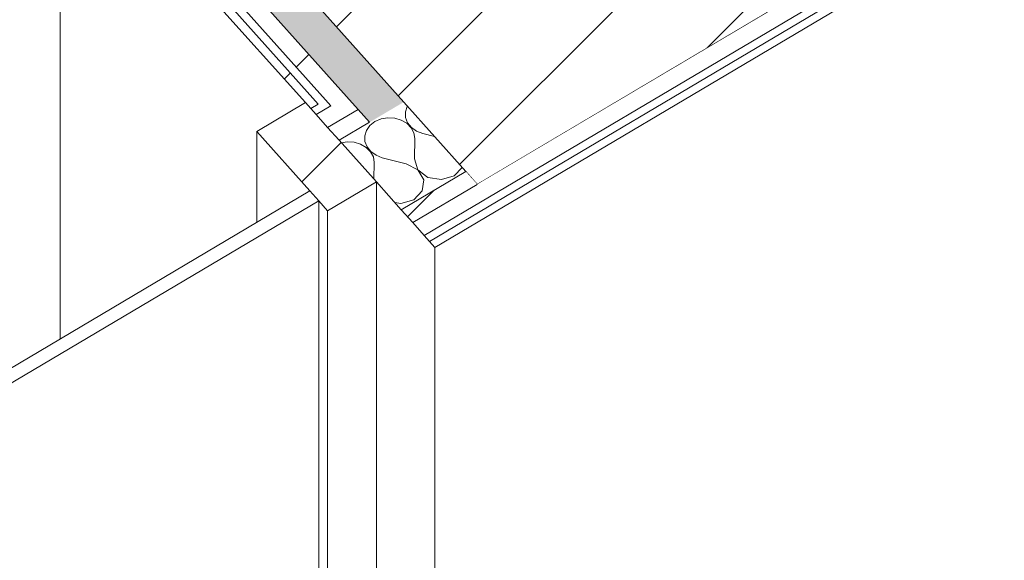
# Model space of a CAD drawing. Header units: millimetres. Extents: x -36631 to 27388, y -24993 to 6945.
# Tile 127 of 256: x -731 to -37, y -17982 to -17601. Entities that reach past the tile are written whole.
import ezdxf

# ---------------------------------------------------------------- set-up
doc = ezdxf.new("R2010")
doc.units = ezdxf.units.MM
doc.header["$MEASUREMENT"] = 0
doc.linetypes.add('Wipeout_Contour', pattern=[1000, 0, -1000])
for name, color, linetype in [('10_ESTR_Pilars', 7, 'Continuous'), ('Nuevo_08_E_Envans secs', 7, 'Continuous'), ('Nuevo_Ventanas Archicad', 7, 'Continuous')]:
    doc.layers.add(name, color=color, linetype=linetype)
for name, color, linetype, lineweight in [('10_ESTR_Pilars_Pluma_Nº__28', 7, 'Continuous', 20), ('10_ESTR_Pilars_Pluma_Nº__42', 8, 'Continuous', 25), ('Nuevo_08_E_Envans secs_Pluma_Nº__1', 7, 'Continuous', 5), ('Nuevo_08_E_Envans secs_Pluma_Nº__47', 7, 'Continuous', 20), ('Nuevo_Ventanas Archicad_Pluma_Nº__1', 7, 'Continuous', 5), ('Nuevo_Ventanas Archicad_Pluma_Nº__47', 7, 'Continuous', 20)]:
    doc.layers.add(name, color=color, linetype=linetype, lineweight=lineweight)
for name, color, linetype, lineweight, true_color in [('Nuevo_08_E_Envans secs_Pluma_Nº__102', 7, 'Continuous', 5, 0xcccccc), ('Nuevo_08_E_Envans secs_Pluma_Nº__171', 171, 'Continuous', 13, 0xaaaaff), ('Nuevo_08_E_Envans secs_Pluma_Nº__177', 7, 'Continuous', 15, 0xf7e046)]:
    doc.layers.add(name, color=color, linetype=linetype, lineweight=lineweight, true_color=true_color)
pattern_1 = [(45, (0, 0), (-183.8478, 183.8478), [195, -65]), (45, (7e-14, 183.85), (-183.8478, 183.8478), [195, -65])]

# ---------------------------------------------------------------- blocks, each defined once
blk = doc.blocks.new('Elem Sección_60_1')
at = {"color": 254, "linetype": 'Wipeout_Contour', "lineweight": 0, "ltscale": 70152.444537}
blk.add_wipeout([(-194.16, -17589.63), (-409.51, -17348.65), (-624.06, -17475.71), (-408.71, -17716.69)], dxfattribs=at).dxf.layer = '10_ESTR_Pilars'
at = {"layer": '10_ESTR_Pilars_Pluma_Nº__42', "linetype": 'Continuous', "lineweight": 25}
h = blk.add_hatch(dxfattribs=at)
h.set_pattern_fill('00_GCT_trama_45º_e1_400__05', color=8, style=0, pattern_type=2)
h.set_pattern_definition([(45, (0, 0), (-45.96194, 45.96194), [])])
h.paths.add_polyline_path([(-194.16, -17589.63), (-409.51, -17348.65), (-624.06, -17475.71), (-408.71, -17716.69)])
at = {"layer": '10_ESTR_Pilars_Pluma_Nº__28', "color": 7, "linetype": 'Continuous', "lineweight": 20}
for p, q in [((-409.51, -17348.65), (-402.02, -17357.04)), ((-402.02, -17357.04), (-269.69, -17505.11)), ((-194.16, -17589.63), (-408.71, -17716.69))]:
    blk.add_line(p, q, dxfattribs=at)
at = {"layer": '10_ESTR_Pilars_Pluma_Nº__28', "color": 7, "linetype": 'Continuous', "lineweight": 20, "flags": 128}
for points in [[(-409.51, -17348.65), (-613.76, -17469.61), (-624.06, -17475.71)], [(-624.06, -17475.71), (-460.52, -17658.72), (-416.83, -17707.61), (-408.71, -17716.69)], [(-269.69, -17505.11), (-265.94, -17509.3), (-262.2, -17513.5), (-254.08, -17522.58), (-245.97, -17531.66), (-202.27, -17580.55), (-194.16, -17589.63)]]:
    blk.add_lwpolyline(points, dxfattribs=at)
blk = doc.blocks.new('*X178')
at = {"layer": 'Nuevo_08_E_Envans secs_Pluma_Nº__102', "color": 254, "linetype": 'Continuous', "lineweight": 5, "true_color": 0xcccccc}
for p, q in [((-458.17, -17661.76), (-459.37, -17665.61)), ((-459.37, -17665.61), (-459.24, -17669.58)), ((-458, -17661.53), (-458.17, -17661.76)), ((-480.81, -17672.51), (-484.32, -17675.27)), ((-476.5, -17670.64), (-480.81, -17672.51)), ((-471.73, -17669.8), (-476.5, -17670.64)), ((-466.86, -17670.05), (-471.73, -17669.8)), ((-462.26, -17671.37), (-466.86, -17670.05)), ((-458.28, -17673.67), (-462.26, -17671.37)), ((-459.24, -17669.58), (-457.78, -17673.37)), ((-457.78, -17673.37), (-455.11, -17676.69)), ((-486.77, -17678.7), (-487.98, -17682.55)), ((-484.32, -17675.27), (-486.77, -17678.7)), ((-455.22, -17676.76), (-458.28, -17673.67)), ((-453.32, -17680.42), (-455.22, -17676.76)), ((-455.11, -17676.69), (-451.42, -17679.29)), ((-452.72, -17684.36), (-453.32, -17680.42)), ((-451.42, -17679.29), (-447, -17680.97)), ((-500.34, -17686.74), (-504.4, -17687.45)), ((-495.47, -17686.99), (-500.34, -17686.74)), ((-490.87, -17688.31), (-495.47, -17686.99)), ((-487.98, -17682.55), (-487.85, -17686.52)), ((-487.85, -17686.52), (-486.39, -17690.31)), ((-452.98, -17698.76), (-452.72, -17684.36)), ((-438.8, -17683.02), (-447, -17680.97)), ((-486.89, -17690.61), (-490.87, -17688.31)), ((-483.83, -17693.7), (-486.89, -17690.61)), ((-486.39, -17690.31), (-483.72, -17693.63)), ((-481.93, -17697.36), (-483.83, -17693.7)), ((-483.72, -17693.63), (-480.03, -17696.23)), ((-481.33, -17701.3), (-481.93, -17697.36)), ((-481.54, -17713.03), (-481.33, -17701.3)), ((-480.03, -17696.23), (-475.6, -17697.91)), ((-458.7, -17702.14), (-475.6, -17697.91)), ((-452.98, -17698.76), (-450.47, -17706.35)), ((-450.59, -17706.42), (-458.7, -17702.14)), ((-446.45, -17713.54), (-450.59, -17706.42)), ((-450.47, -17706.35), (-443.43, -17711.75)), ((-424.89, -17710.61), (-419.32, -17704.82)), ((-447.53, -17721.35), (-446.45, -17713.54)), ((-443.43, -17711.75), (-433.96, -17713.32)), ((-433.96, -17713.32), (-424.89, -17710.61)), ((-453.5, -17727.55), (-447.53, -17721.35)), ((-462.57, -17730.26), (-453.5, -17727.55)), ((-466.76, -17729.56), (-462.57, -17730.26))]:
    blk.add_line(p, q, dxfattribs=at)
blk = doc.blocks.new('Elem Sección_167_1')
at = {"layer": 'Nuevo_08_E_Envans secs', "lineweight": 0}
blk.add_blockref('*X178', (0, 0), dxfattribs=at)
at = {"color": 254, "linetype": 'Wipeout_Contour', "lineweight": 0, "ltscale": 66621.807747}
blk.add_wipeout([(-442.34, -17756.9), (-438.59, -17761.09), (4340.58, -14930.85), (4336.83, -14926.66)], dxfattribs=at).dxf.layer = 'Nuevo_08_E_Envans secs'
at = {"color": 254, "linetype": 'Wipeout_Contour', "lineweight": 0, "ltscale": 70691.880582}
blk.add_wipeout([(-522.24, -17667.49), (-514.12, -17676.57), (-492.67, -17663.87), (-500.78, -17654.79)], dxfattribs=at).dxf.layer = 'Nuevo_08_E_Envans secs'
at = {"layer": 'Nuevo_08_E_Envans secs_Pluma_Nº__171', "linetype": 'Continuous', "lineweight": 13, "true_color": 0xaaaaff}
h = blk.add_hatch(dxfattribs=at)
h.set_pattern_fill('Panellat_HPL_0001', color=161, style=0, pattern_type=2)
h.set_pattern_definition(pattern_1)
h.paths.add_polyline_path([(-442.34, -17756.9), (-438.59, -17761.09), (4340.58, -14930.85), (4336.83, -14926.66)])
at = {"layer": 'Nuevo_08_E_Envans secs_Pluma_Nº__177', "linetype": 'Continuous', "lineweight": 15, "true_color": 0xf7e046}
h = blk.add_hatch(dxfattribs=at)
h.set_pattern_fill('Panellat_HPL_0001', color=53, style=0, pattern_type=2)
h.set_pattern_definition(pattern_1)
h.paths.add_polyline_path([(-522.24, -17667.49), (-514.12, -17676.57), (-492.67, -17663.87), (-500.78, -17654.79)])
at = {"color": 254, "linetype": 'Wipeout_Contour', "lineweight": 0, "ltscale": 70669.968553}
blk.add_wipeout([(-525.98, -17663.3), (-520.83, -17660.25), (-524.58, -17656.06), (-529.73, -17659.11)], dxfattribs=at).dxf.layer = 'Nuevo_08_E_Envans secs'
at = {"color": 254, "linetype": 'Wipeout_Contour', "lineweight": 0, "ltscale": 70727.262635}
blk.add_wipeout([(-492.67, -17663.87), (-514.12, -17676.57), (-506.01, -17685.65), (-484.55, -17672.95)], dxfattribs=at).dxf.layer = 'Nuevo_08_E_Envans secs'
at = {"color": 254, "linetype": 'Wipeout_Contour', "lineweight": 0, "ltscale": 70923.930983}
blk.add_wipeout([(-416.83, -17707.61), (-462.31, -17734.55), (-454.2, -17743.63), (-408.71, -17716.69)], dxfattribs=at).dxf.layer = 'Nuevo_08_E_Envans secs'
at = {"layer": 'Nuevo_08_E_Envans secs_Pluma_Nº__171', "linetype": 'Continuous', "lineweight": 13, "true_color": 0xaaaaff}
h = blk.add_hatch(dxfattribs=at)
h.set_pattern_fill('Panellat_HPL_0001', color=161, style=0, pattern_type=2)
h.set_pattern_definition(pattern_1)
h.paths.add_polyline_path([(-525.98, -17663.3), (-520.83, -17660.25), (-524.58, -17656.06), (-529.73, -17659.11)])
at = {"layer": 'Nuevo_08_E_Envans secs_Pluma_Nº__177', "linetype": 'Continuous', "lineweight": 15, "true_color": 0xf7e046}
h = blk.add_hatch(dxfattribs=at)
h.set_pattern_fill('Panellat_HPL_0001', color=53, style=0, pattern_type=2)
h.set_pattern_definition(pattern_1)
h.paths.add_polyline_path([(-492.67, -17663.87), (-514.12, -17676.57), (-506.01, -17685.65), (-484.55, -17672.95)])
h = blk.add_hatch(dxfattribs=at)
h.set_pattern_fill('Panellat_HPL_0001', color=53, style=0, pattern_type=2)
h.set_pattern_definition(pattern_1)
h.paths.add_polyline_path([(-416.83, -17707.61), (-462.31, -17734.55), (-454.2, -17743.63), (-408.71, -17716.69)])
at = {"layer": 'Nuevo_08_E_Envans secs_Pluma_Nº__1', "color": 7, "linetype": 'Continuous', "lineweight": 5}
for p, q in [((-520.83, -17660.25), (-525.98, -17663.3)), ((-511.94, -17661.39), (-522.24, -17667.49)), ((-492.67, -17663.87), (-514.12, -17676.57)), ((-484.55, -17672.95), (-506.01, -17685.65))]:
    blk.add_line(p, q, dxfattribs=at)
at = {"color": 254, "linetype": 'Wipeout_Contour', "lineweight": 0, "ltscale": 136919.64637}
blk.add_wipeout([(-408.71, -17716.69), (-454.2, -17743.63), (-446.08, -17752.71), (4333.09, -14922.47), (4324.97, -14913.39), (38.77, -17451.69), (-175.79, -17578.75), (-194.16, -17589.63)], dxfattribs=at).dxf.layer = 'Nuevo_08_E_Envans secs'
at = {"layer": 'Nuevo_08_E_Envans secs_Pluma_Nº__177', "linetype": 'Continuous', "lineweight": 15, "true_color": 0xf7e046}
h = blk.add_hatch(dxfattribs=at)
h.set_pattern_fill('Panellat_HPL_0001', color=53, style=0, pattern_type=2)
h.set_pattern_definition(pattern_1)
h.paths.add_polyline_path([(-408.71, -17716.69), (-454.2, -17743.63), (-446.08, -17752.71), (4333.09, -14922.47), (4324.97, -14913.39), (38.77, -17451.69), (-175.79, -17578.75), (-194.16, -17589.63)])
at = {"layer": 'Nuevo_08_E_Envans secs_Pluma_Nº__1', "color": 7, "linetype": 'Continuous', "lineweight": 5}
for p, q in [((4333.09, -14922.47), (-446.08, -17752.71)), ((4336.83, -14926.66), (-442.34, -17756.9)), ((4340.58, -14930.85), (-438.59, -17761.09)), ((-416.83, -17707.61), (-462.31, -17734.55)), ((-408.71, -17716.69), (-454.2, -17743.63))]:
    blk.add_line(p, q, dxfattribs=at)
at = {"layer": 'Nuevo_08_E_Envans secs_Pluma_Nº__1', "color": 7, "linetype": 'Continuous', "lineweight": 5, "flags": 128}
blk.add_lwpolyline([(-479.79, -17714.99), (-462.31, -17734.55), (-454.2, -17743.63), (-446.08, -17752.71), (-442.34, -17756.9), (-438.59, -17761.09)], dxfattribs=at)
blk = doc.blocks.new('Elem Sección_169_1')
at = {"layer": 'Nuevo_Ventanas Archicad', "linetype": 'Continuous', "lineweight": 0, "true_color": 0x000000}
h = blk.add_hatch(dxfattribs=at)
h.set_pattern_fill('Acero_0001', color=18, style=0, pattern_type=2)
h.set_pattern_definition([(45, (0, 0), (-159.099, 159.099), []), (45, (-53.03, 53.03), (-159.099, 159.099), [])])
h.paths.add_polyline_path([(-479.79, -17714.99), (-529.73, -17659.11), (-564.05, -17679.44), (-514.12, -17735.32)])
at = {"layer": 'Nuevo_Ventanas Archicad_Pluma_Nº__1', "color": 7, "linetype": 'Continuous', "lineweight": 5}
for p, q in [((-529.73, -17659.11), (-564.05, -17679.44)), ((-564.05, -17679.44), (-564.05, -17743.53)), ((-479.79, -17714.99), (-514.12, -17735.32)), ((-479.79, -18439.5), (-479.79, -17714.99)), ((-526.6, -17721.35), (-4389.84, -20009.17)), ((-520.36, -17728.33), (-4383.6, -20016.16)), ((-520.36, -18452.85), (-520.36, -17728.33)), ((-514.12, -17735.32), (-514.12, -18459.83))]:
    blk.add_line(p, q, dxfattribs=at)
at = {"layer": 'Nuevo_Ventanas Archicad_Pluma_Nº__1', "color": 7, "linetype": 'Continuous', "lineweight": 5, "flags": 128}
for points in [[(-529.73, -17659.11), (-525.98, -17663.3), (-522.24, -17667.49), (-514.12, -17676.57), (-506.01, -17685.65), (-479.79, -17714.99)], [(-564.05, -17679.44), (-526.6, -17721.35), (-520.36, -17728.33), (-514.12, -17735.32)]]:
    blk.add_lwpolyline(points, dxfattribs=at)
at = {"layer": 'Nuevo_Ventanas Archicad_Pluma_Nº__47', "color": 7, "linetype": 'Continuous', "lineweight": 20}
blk.add_line((-438.59, -17761.09), (-438.59, -18506.89), dxfattribs=at)
blk = doc.blocks.new('*X316')
at = {"layer": 'Nuevo_08_E_Envans secs_Pluma_Nº__102', "linetype": 'Continuous', "lineweight": 5, "true_color": 0xcccccc}
blk.add_hatch(color=254, dxfattribs=at).paths.add_polyline_path([(-631.24, -17450.06), (-665.57, -17470.39), (-500.78, -17654.79), (-484.55, -17672.95), (-460.52, -17658.72), (-624.06, -17475.71), (-613.76, -17469.61)])
blk = doc.blocks.new('Elem Sección_264_1')
at = {"layer": 'Nuevo_08_E_Envans secs', "lineweight": 0}
blk.add_blockref('*X316', (0, 0), dxfattribs=at)
at = {"color": 254, "linetype": 'Wipeout_Contour', "lineweight": 0, "ltscale": 70287.169884}
blk.add_wipeout([(-697.48, -17462.58), (-702.63, -17465.63), (-529.73, -17659.11), (-524.58, -17656.06)], dxfattribs=at).dxf.layer = 'Nuevo_08_E_Envans secs'
at = {"layer": 'Nuevo_08_E_Envans secs_Pluma_Nº__171', "linetype": 'Continuous', "lineweight": 13, "true_color": 0xaaaaff}
h = blk.add_hatch(dxfattribs=at)
h.set_pattern_fill('Panellat_HPL_0001', color=161, style=0, pattern_type=2)
h.set_pattern_definition(pattern_1)
h.paths.add_polyline_path([(-697.48, -17462.58), (-702.63, -17465.63), (-529.73, -17659.11), (-524.58, -17656.06)])
at = {"layer": 'Nuevo_08_E_Envans secs_Pluma_Nº__1', "color": 7, "linetype": 'Continuous', "lineweight": 5}
blk.add_line((-697.48, -17462.58), (-702.63, -17465.63), dxfattribs=at)
at = {"layer": 'Nuevo_08_E_Envans secs_Pluma_Nº__47', "color": 7, "linetype": 'Continuous', "lineweight": 20}
blk.add_line((-702.63, -17465.63), (-702.63, -17825.59), dxfattribs=at)
at = {"color": 254, "linetype": 'Wipeout_Contour', "lineweight": 0, "ltscale": 87768.920874}
blk.add_wipeout([(-684.84, -17467.91), (-511.94, -17661.39), (-500.78, -17654.79), (-665.57, -17470.39), (-673.68, -17461.31)], dxfattribs=at).dxf.layer = 'Nuevo_08_E_Envans secs'
at = {"layer": 'Nuevo_08_E_Envans secs_Pluma_Nº__177', "linetype": 'Continuous', "lineweight": 15, "true_color": 0xf7e046}
h = blk.add_hatch(dxfattribs=at)
h.set_pattern_fill('Panellat_HPL_0001', color=53, style=0, pattern_type=2)
h.set_pattern_definition(pattern_1)
h.paths.add_polyline_path([(-684.84, -17467.91), (-511.94, -17661.39), (-500.78, -17654.79), (-665.57, -17470.39), (-673.68, -17461.31)])
at = {"layer": 'Nuevo_08_E_Envans secs_Pluma_Nº__1', "color": 7, "linetype": 'Continuous', "lineweight": 5}
blk.add_line((-702.63, -17465.63), (-529.73, -17659.11), dxfattribs=at)
at = {"layer": 'Nuevo_08_E_Envans secs_Pluma_Nº__1', "color": 7, "linetype": 'Continuous', "lineweight": 5, "flags": 128}
for points in [[(-693.74, -17466.77), (-524.58, -17656.06), (-520.83, -17660.25)], [(-684.84, -17467.91), (-515.68, -17657.2), (-511.94, -17661.39)], [(-665.57, -17470.39), (-500.78, -17654.79), (-492.67, -17663.87), (-484.55, -17672.95)]]:
    blk.add_lwpolyline(points, dxfattribs=at)

msp = doc.modelspace()

# ---------------------------------------------------------------- block references
at = {"layer": '10_ESTR_Pilars', "lineweight": 0}
msp.add_blockref('Elem Sección_60_1', (0, 0), dxfattribs=at)

# ---------------------------------------------------------------- next in the draw order: block references
at = {"layer": 'Nuevo_08_E_Envans secs', "lineweight": 0}
msp.add_blockref('Elem Sección_167_1', (0, 0), dxfattribs=at)

# ---------------------------------------------------------------- next in the draw order: block references
at = {"layer": 'Nuevo_Ventanas Archicad', "lineweight": 0}
msp.add_blockref('Elem Sección_169_1', (0, 0), dxfattribs=at)

# ---------------------------------------------------------------- next in the draw order: block references
at = {"layer": 'Nuevo_08_E_Envans secs', "lineweight": 0}
msp.add_blockref('Elem Sección_264_1', (0, 0), dxfattribs=at)

doc.saveas('drawing.dxf')
